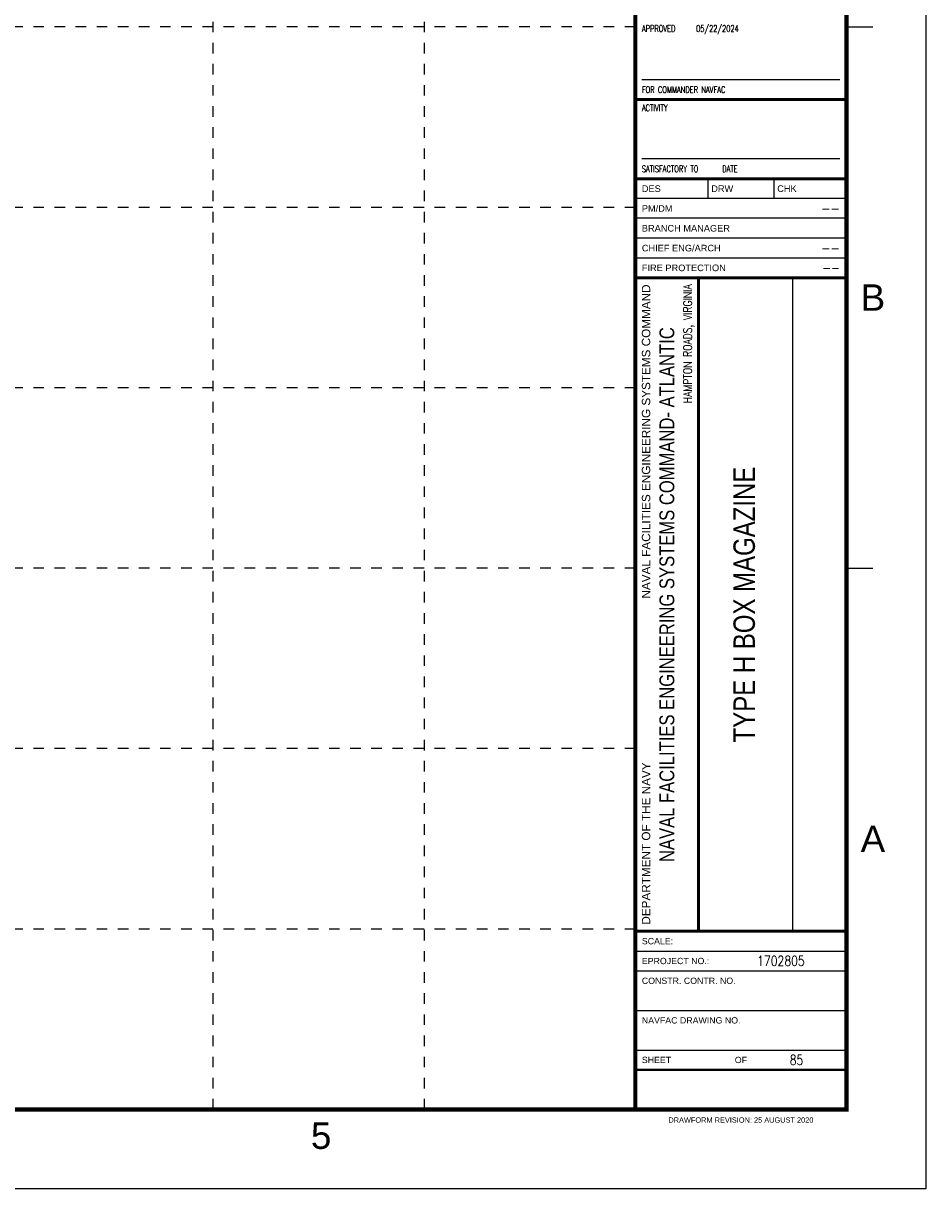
# Model space of a CAD drawing. Header units: inches. Extents: x 0 to 34.1, y 0 to 22.
# Tile 3 of 4: x 25.5 to 34, y 0 to 11. Entities that reach past the tile are written whole.
import ezdxf
from ezdxf.enums import TextEntityAlignment as Align

# ---------------------------------------------------------------- set-up
doc = ezdxf.new("R2010")
doc.units = ezdxf.units.IN
doc.header["$MEASUREMENT"] = 0
doc.linetypes.add('DEMO8', pattern=[0.09375, 0.03125, -0.0625])
for name, color, linetype in [('G-ANNO-TTLB', 7, 'Continuous'), ('G-ANNO-TTLB-GRID', 8, 'DEMO8'), ('G-ANNO-TTLB-LABL', 2, 'Continuous'), ('G-ANNO-TTLB-TEXT', 3, 'Continuous')]:
    doc.layers.add(name, color=color, linetype=linetype)
doc.layers.add('G-ANNO-TTLB-NPLT', color=2, linetype='Continuous', plot=False)
doc.styles.add('NAVFAC Text', font='romans.shx', dxfattribs={"width": 0.8})
doc.styles.add('NAVFAC Title', font='swiss.ttf', dxfattribs={"width": 0.8})
doc.styles.add('ROMANS', font='ROMANS.shx', dxfattribs={"width": 0.8})
doc.styles.add('Text', font='arial.ttf', dxfattribs={"width": 0.8})

# ---------------------------------------------------------------- blocks, each defined once
blk = doc.blocks.new('NFM_SHEET_BORDER')
at = {"layer": 'G-ANNO-TTLB', "color": 173}
for p, q in [((33.25, 11), (33.5, 11)), ((33.25, 5.875), (33.5, 5.875))]:
    blk.add_line(p, q, dxfattribs=at)
at = {"layer": 'G-ANNO-TTLB', "color": 1}
for p, q in [((33.187, 10.5), (31.312, 10.5)), ((33.187, 9.75), (31.312, 9.75))]:
    blk.add_line(p, q, dxfattribs=at)
at = {"layer": 'G-ANNO-TTLB', "color": 6, "const_width": 0.04}
blk.add_lwpolyline([(1.25, 21.25), (33.25, 21.25), (33.25, 0.75), (1.25, 0.75)], close=True, dxfattribs=at)
blk.add_lwpolyline([(31.25, 21.25), (31.25, 0.75)], dxfattribs=at)
at = {"layer": 'G-ANNO-TTLB', "color": 3}
for points, const_width in [([(33.25, 10.312), (31.25, 10.312)], 0.028), ([(33.25, 9.562), (31.25, 9.562)], 0.028), ([(31.25, 8.625), (33.25, 8.625)], 0.028), ([(31.848, 8.625), (31.848, 2.438)], 0.03), ([(31.25, 2.438), (33.25, 2.438)], 0.028), ([(31.25, 1.125), (33.25, 1.125)], 0.02)]:
    blk.add_lwpolyline(points, dxfattribs=dict(at, const_width=const_width))
at = {"layer": 'G-ANNO-TTLB-GRID'}
for p, q in [((27.25, 21.25), (27.25, 0.75)), ((29.25, 21.25), (29.25, 0.75)), ((31.25, 11), (1.25, 11)), ((31.25, 9.292), (1.25, 9.292)), ((31.25, 7.583), (1.25, 7.583)), ((31.25, 5.875), (1.25, 5.875)), ((31.25, 4.167), (1.25, 4.167)), ((31.25, 2.458), (1.25, 2.458))]:
    blk.add_line(p, q, dxfattribs=at)
at = {"layer": 'G-ANNO-TTLB-LABL', "color": 3}
for p, q in [((31.938, 9.562), (31.938, 9.375)), ((32.563, 9.562), (32.563, 9.375)), ((33.25, 9.375), (31.25, 9.375)), ((33.25, 9.188), (31.25, 9.188))]:
    blk.add_line(p, q, dxfattribs=at)
at = {"layer": 'G-ANNO-TTLB-LABL', "color": 1}
for p, q in [((33.25, 9), (31.25, 9)), ((33.25, 8.812), (31.25, 8.812))]:
    blk.add_line(p, q, dxfattribs=at)
at = {"layer": 'G-ANNO-TTLB-LABL'}
for p, q in [((31.25, 2.25), (33.25, 2.25)), ((31.25, 2.062), (33.25, 2.062)), ((31.25, 1.688), (33.25, 1.688)), ((31.25, 1.312), (33.25, 1.312))]:
    blk.add_line(p, q, dxfattribs=at)
at = {"layer": 'G-ANNO-TTLB-LABL', "color": 3}
blk.add_lwpolyline([(32.74, 8.625), (32.74, 2.438)], dxfattribs=at)
at = {"layer": 'G-ANNO-TTLB-NPLT'}
blk.add_lwpolyline([(0, 0), (0, 22), (34, 22), (34, 0)], close=True, dxfattribs=at)
at = {"layer": 'G-ANNO-TTLB', "color": 1, "style": 'ROMANS', "width": 0.7}
for s, p in [('APPROVED', (31.312, 10.953)), ('FOR COMMANDER NAVFAC', (31.312, 10.375)), ('SATISFACTORY TO', (31.312, 9.625)), ('DATE', (32.073, 9.625))]:
    blk.add_text(s, height=0.0625, rotation=0.0001, dxfattribs=at).set_placement(p)
blk.add_text('ACTIVITY', height=0.0625, rotation=0.0001, dxfattribs=at).set_placement((31.312, 10.266), align=Align.TOP_LEFT)
at = {"layer": 'G-ANNO-TTLB', "color": 132, "style": 'Text'}
for s, p in [('B', (33.5, 8.438)), ('A', (33.5, 3.312)), ('5', (28.275, 0.5))]:
    blk.add_text(s, height=0.25, dxfattribs=at).set_placement(p, align=Align.MIDDLE)
at = {"layer": 'G-ANNO-TTLB-LABL', "color": 1, "style": 'Text'}
for s, p in [('DES', (31.312, 9.469)), ('DRW', (31.969, 9.469)), ('CHK', (32.594, 9.469)), ('PM/DM', (31.312, 9.281)), ('BRANCH MANAGER', (31.312, 9.094)), ('CHIEF ENG/ARCH', (31.312, 8.906)), ('FIRE PROTECTION', (31.312, 8.719))]:
    blk.add_text(s, height=0.0625, rotation=0.0001, dxfattribs=at).set_placement(p, align=Align.MIDDLE_LEFT)
for s, p in [('SCALE:', (31.312, 2.344)), ('EPROJECT NO.:', (31.312, 2.156)), ('CONSTR. CONTR. NO.', (31.312, 1.969)), ('NAVFAC DRAWING NO.', (31.312, 1.594)), ('SHEET', (31.312, 1.219))]:
    blk.add_text(s, height=0.0596, dxfattribs=at).set_placement(p, align=Align.MIDDLE_LEFT)
blk.add_text('OF', height=0.0596, dxfattribs=at).set_placement((32.25, 1.219), align=Align.MIDDLE)
at = {"layer": 'G-ANNO-TTLB-LABL', "style": 'Text'}
blk.add_text('DRAWFORM REVISION: 25 AUGUST 2020', height=0.05, dxfattribs=at).set_placement((32.25, 0.625), align=Align.CENTER)
at = {"layer": 'G-ANNO-TTLB-TEXT', "color": 2, "style": 'Text'}
blk.add_text('NAVAL FACILITIES ENGINEERING SYSTEMS COMMAND', height=0.0795, rotation=90.0001, dxfattribs=at).set_placement((31.312, 8.562), align=Align.TOP_RIGHT)
blk.add_text('DEPARTMENT OF THE NAVY', height=0.0795, rotation=90.0001, dxfattribs=at).set_placement((31.312, 2.5), align=Align.TOP_LEFT)
blk = doc.blocks.new('NFM_PROJECT_INFO_2')
at = {"layer": 'G-ANNO-TTLB', "color": 3, "style": 'NAVFAC Title', "width": 0.8}
for tag, height, p in [('ACTIVITY', 0.125, (32.25, 9.977)), ('SAT2_DATE', 0.0938, (32.719, 9.656))]:
    blk.add_attdef(tag, text='', height=height, dxfattribs=at).set_placement(p, align=Align.MIDDLE_CENTER)
for tag, height, p in [('DESIGN_MAN_NAME', 0.1, (33.188, 9.281)), ('AGENCY_CHIEF', 0.1, (33.188, 8.906)), ('FIRE_PROTECTION', 0.0938, (33.188, 8.719))]:
    blk.add_attdef(tag, text='', height=height, dxfattribs=at).set_placement(p, align=Align.MIDDLE_RIGHT)
for tag, height, p in [('AGENCY_SITE-CITY_STATE', 0.0795, (31.785, 8.562)), ('PROJECT_LOCATION', 0.125, (32.068, 8.562))]:
    blk.add_attdef(tag, text='', height=height, rotation=90, dxfattribs=at).set_placement(p, align=Align.RIGHT)
at = {"layer": 'G-ANNO-TTLB', "color": 4, "style": 'NAVFAC Title', "width": 0.8}
for tag, p in [('PROJECT_TITLE_1_OF_2', (32.281, 5.531)), ('PROJECT_TITLE_1_OF_1', (32.404, 5.531)), ('PROJECT_TITLE_2_OF_2', (32.557, 5.531))]:
    blk.add_attdef(tag, text='', height=0.203, rotation=90, dxfattribs=at).set_placement(p, align=Align.MIDDLE)
at = {"layer": 'G-ANNO-TTLB', "color": 152, "style": 'NAVFAC Title', "width": 0.8}
blk.add_attdef('AGENCY_NAME', text='', height=0.141, rotation=90, dxfattribs=at).set_placement((31.549, 5.625), align=Align.MIDDLE)
at = {"layer": 'G-ANNO-TTLB', "color": 3, "style": 'NAVFAC Title', "width": 0.8}
for tag, p, height in [('PROJECT_STATION', (32.068, 2.5), 0.125), ('AGENCY_SITE-LOCATION', (31.785, 2.5), 0.0795)]:
    blk.add_attdef(tag, p, '', height=height, rotation=90, dxfattribs=at)
at = {"layer": 'G-ANNO-TTLB', "color": 4, "style": 'NAVFAC Title', "width": 0.8}
for tag, height, p in [('EPROJECT_NO', 0.0938, (32.629, 2.157)), ('CONST_CONTRACT_NO', 0.1, (32.25, 1.813)), ('OF_X', 0.0938, (32.776, 1.219))]:
    blk.add_attdef(tag, text='', height=height, dxfattribs=at).set_placement(p, align=Align.MIDDLE)

msp = doc.modelspace()

# ---------------------------------------------------------------- block references
msp.add_blockref('NFM_SHEET_BORDER', (0, 0))
ref = msp.add_blockref('NFM_PROJECT_INFO_2', (0, 0))
ref.add_attrib('AGENCY_NAME', 'NAVAL FACILITIES ENGINEERING SYSTEMS COMMAND- ATLANTIC', dxfattribs={"layer": 'G-ANNO-TTLB', "color": 152, "height": 0.14062, "rotation": 90, "style": 'NAVFAC Title', "width": 0.8}).set_placement((31.549, 5.625), align=Align.MIDDLE)
ref.add_attrib('AGENCY_SITE-CITY_STATE', 'HAMPTON ROADS, VIRGINIA', dxfattribs={"layer": 'G-ANNO-TTLB', "color": 3, "height": 0.0795, "rotation": 90, "style": 'NAVFAC Text', "width": 0.8}).set_placement((31.785, 8.563), align=Align.RIGHT)
ref.add_attrib('PROJECT_TITLE_1_OF_2', 'TYPE H BOX MAGAZINE', dxfattribs={"layer": 'G-ANNO-TTLB', "color": 4, "height": 0.20312, "rotation": 90, "style": 'NAVFAC Title', "width": 0.8}).set_placement((32.281, 5.531), align=Align.MIDDLE)
ref.add_attrib('DESIGN_MAN_NAME', '--', dxfattribs={"layer": 'G-ANNO-TTLB', "color": 3, "height": 0.1, "style": 'NAVFAC Text', "width": 0.8}).set_placement((33.188, 9.281), align=Align.MIDDLE_RIGHT)
ref.add_attrib('AGENCY_CHIEF', '--', dxfattribs={"layer": 'G-ANNO-TTLB', "color": 3, "height": 0.1, "style": 'NAVFAC Text', "width": 0.8}).set_placement((33.188, 8.906), align=Align.MIDDLE_RIGHT)
ref.add_attrib('FIRE_PROTECTION', '--', dxfattribs={"layer": 'G-ANNO-TTLB', "color": 3, "height": 0.0938, "style": 'NAVFAC Text', "width": 0.8}).set_placement((33.188, 8.719), align=Align.MIDDLE_RIGHT)
ref.add_attrib('EPROJECT_NO', '1702805', dxfattribs={"layer": 'G-ANNO-TTLB', "color": 4, "height": 0.0938, "style": 'NAVFAC Text', "width": 0.8}).set_placement((32.629, 2.157), align=Align.MIDDLE)
ref.add_attrib('OF_X', '85', dxfattribs={"layer": 'G-ANNO-TTLB', "color": 4, "height": 0.0938, "style": 'NAVFAC Text', "width": 0.8}).set_placement((32.776, 1.219), align=Align.MIDDLE)

# ---------------------------------------------------------------- texts
at = {"layer": 'G-ANNO-TTLB', "color": 1, "style": 'ROMANS', "width": 0.7}
msp.add_text('05/22/2024', height=0.0625, rotation=0.0001, dxfattribs=at).set_placement((31.826, 10.953))

doc.saveas('drawing.dxf')
